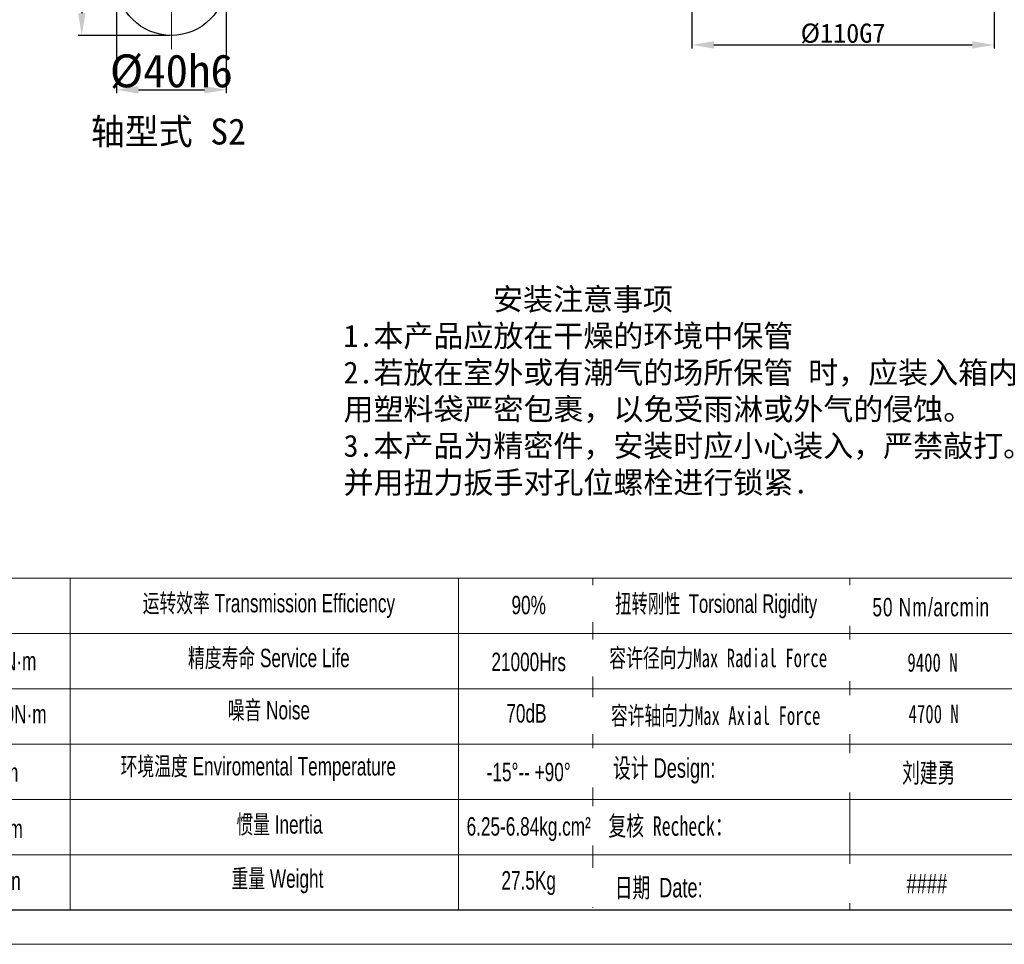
# Model space of a CAD drawing. Header units: millimetres. Extents: x 3238 to 4294, y 1113 to 1860.
# Tile 7 of 17: x 3593 to 3951, y 1113 to 1449. Entities that reach past the tile are written whole.
import ezdxf

# ---------------------------------------------------------------- set-up
doc = ezdxf.new("R2010")
doc.units = ezdxf.units.MM
doc.header["$PDSIZE"] = -5
doc.linetypes.add('ACAD_ISO04W100', pattern=[30, 24, -3, 0, -3])
doc.layers.get('0').update_dxf_attribs({"lineweight": 18})
doc.layers.get('Defpoints').update_dxf_attribs({"lineweight": 18})
for name, color, linetype, lineweight in [('SLD-0', 7, 'Continuous', 18), ('中心线', 7, 'ACAD_ISO04W100', 0), ('图框_外框线', 7, 'Continuous', 18), ('标注线', 7, 'Continuous', 20), ('粗实线', 7, 'Continuous', 50)]:
    doc.layers.add(name, color=color, linetype=linetype, lineweight=lineweight)
doc.styles.add('仿宋0.8', font='仿宋_GB2312.ttf', dxfattribs={"width": 0.8})
doc.styles.add('工程字', font='txt')
doc.styles.add('标准', font='arial.ttf', dxfattribs={"width": 0.667})
doc.dimstyles.new('ISO-25', dxfattribs={"dimtxt": 12, "dimasz": 8, "dimexe": 1.25, "dimexo": 0.625, "dimtad": 1, "dimtxsty": '仿宋0.8', "dimcen": 2.5, "dimdle": 16, "dimclrd": 1, "dimclre": 1, "dimclrt": 1, "dimadec": 0, "dimazin": 0, "dimtfac": 1, "dimtmove": 0, "dimatfit": 3, "dimfxl": 1, "dimarcsym": 0})

# ---------------------------------------------------------------- blocks, each defined once
blk = doc.blocks.new('*D91')
at = {"layer": 'Defpoints', "color": 0}
for p in [(3641.83, 1486.64), (3615.22, 1443.64), (3647.83, 1443.64)]:
    blk.add_point(p, dxfattribs=at)
at = {"layer": '标注线', "color": 1, "lineweight": -2}
for p, q in [((3641.2, 1486.64), (3613.97, 1486.64)), ((3615.22, 1478.64), (3615.22, 1451.64)), ((3647.2, 1443.64), (3613.97, 1443.64))]:
    blk.add_line(p, q, dxfattribs=at)
at = {"layer": '标注线', "color": 1}
for points in [[(3616.56, 1478.64), (3613.89, 1478.64), (3615.22, 1486.64)], [(3613.89, 1451.64), (3616.56, 1451.64), (3615.22, 1443.64)]]:
    blk.add_solid(points, dxfattribs=at)
at = {"layer": '标注线', "color": 1, "insert": (3608.6, 1465), "char_height": 12, "attachment_point": 5, "rotation": 90, "style": '工程字'}
blk.add_mtext('43', dxfattribs=at)
blk = doc.blocks.new('*D92')
at = {"layer": 'Defpoints', "color": 0}
for p in [(3627.83, 1463.64), (3667.83, 1463.64), (3667.83, 1423.85)]:
    blk.add_point(p, dxfattribs=at)
at = {"layer": '标注线', "color": 1, "lineweight": -2}
for p, q in [((3627.83, 1463.02), (3627.83, 1422.6)), ((3667.83, 1463.02), (3667.83, 1422.6)), ((3635.83, 1423.85), (3659.83, 1423.85))]:
    blk.add_line(p, q, dxfattribs=at)
at = {"layer": '标注线', "color": 1}
for points in [[(3635.83, 1425.19), (3635.83, 1422.52), (3627.83, 1423.85)], [(3659.83, 1422.52), (3659.83, 1425.19), (3667.83, 1423.85)]]:
    blk.add_solid(points, dxfattribs=at)
at = {"layer": '标注线', "color": 1, "insert": (3647.83, 1430.48), "char_height": 12, "attachment_point": 5, "style": '工程字'}
blk.add_mtext('%%C40h6', dxfattribs=at)
blk = doc.blocks.new('*D97')
at = {"layer": 'Defpoints', "color": 0}
for p in [(3837.26, 1476.3), (3947.26, 1476.3), (3947.26, 1440.18)]:
    blk.add_point(p, dxfattribs=at)
at = {"layer": '标注线', "color": 1, "lineweight": -2}
for p, q in [((3837.26, 1475.67), (3837.26, 1438.93)), ((3947.26, 1475.67), (3947.26, 1438.93)), ((3845.26, 1440.18), (3939.26, 1440.18))]:
    blk.add_line(p, q, dxfattribs=at)
at = {"layer": '标注线', "color": 1}
for points in [[(3845.26, 1441.52), (3845.26, 1438.85), (3837.26, 1440.18)], [(3939.26, 1438.85), (3939.26, 1441.52), (3947.26, 1440.18)]]:
    blk.add_solid(points, dxfattribs=at)
at = {"layer": '标注线', "color": 1, "insert": (3892.26, 1444.31), "char_height": 7, "attachment_point": 5, "style": '工程字'}
blk.add_mtext('%%c110G7', dxfattribs=at)

msp = doc.modelspace()

# ---------------------------------------------------------------- linework, layer by layer
at = {"layer": 'SLD-0'}
for p, q in [((3611.0105, 1246.0976), (3611.0105, 1125.4127)), ((3752.3101, 1246.0976), (3752.3101, 1125.3989))]:
    msp.add_line(p, q, dxfattribs=at)
at = {"layer": '中心线', "color": 0}
msp.add_line((3647.8261, 1488.6402), (3647.8261, 1438.6402), dxfattribs=at)
at = {"layer": '图框_外框线'}
for p, q in [((3331.1297, 1246.0976), (4281.3754, 1246.0976)), ((3801.1487, 1246.0976), (3801.1487, 1126.0684)), ((3894.6776, 1246.0976), (3894.6776, 1125.3989)), ((3422.1936, 1225.959), (3956.2512, 1225.959)), ((3331.1297, 1205.8204), (4281.3754, 1205.8204)), ((3422.1936, 1185.6818), (4281.3754, 1185.6818)), ((3422.1936, 1165.5431), (4281.3754, 1165.5431)), ((3422.1936, 1145.4045), (4281.3754, 1145.4045))]:
    msp.add_line(p, q, dxfattribs=at)
at = {"layer": '图框_外框线', "color": 3}
msp.add_lwpolyline([(3237.8385, 1112.8262), (4293.9482, 1112.8262), (4293.9482, 1859.6466), (3237.8385, 1859.6466)], close=True, dxfattribs=at)
at = {"layer": '图框_外框线', "color": 3, "lineweight": 25}
msp.add_lwpolyline([(3300.7021, 1125.3989), (4281.3754, 1125.3989), (4281.3754, 1847.0739), (3300.7021, 1847.0739)], close=True, dxfattribs=at)
at = {"layer": '粗实线', "lineweight": 30}
msp.add_circle((3647.8261, 1463.6402), 20, dxfattribs=at)

# ---------------------------------------------------------------- texts
at = {"insert": (3710.4837, 1351.627), "char_height": 8, "width": 252.751576, "attachment_point": 1}
msp.add_mtext('{\\fFangSong_GB2312|b0|i0|c134|p2;          \\C3;安装注意事项\\P1.本产品应放在干燥的环境中保管\\P2.若放在室外或有潮气的场所保管 时，应装入箱内用塑料袋严密包裹，以免受雨淋或外气的侵蚀。\\P3.本产品为精密件，安装时应小心装入，严禁敲打。并用扭力扳手对孔位螺栓进行锁紧.}', dxfattribs=at)
at = {"layer": 'SLD-0', "color": 1, "attachment_point": 2, "style": '标准'}
for s, insert, char_height, width in [('{\\fSimSun|b0|i0|c134|p2;运转效率} Transmission Efficiency', (3683.3158, 1240.3538), 6.712875, 114.075598), ('90%', (3777.8669, 1239.6683), 6.71288, 85.848839), ('450-590N·m', (3581.3174, 1219.262), 6.71288, 28.541742), ('精度寿命 Service Life', (3683.3158, 1220.4034), 6.712875, 114.075598), ('21000Hrs', (3777.8669, 1218.9785), 6.71288, 85.848839), ('噪音 Noise', (3683.3158, 1201.4145), 6.71288, 114.075598), ('70dB', (3777.0403, 1200.2404), 6.71288, 44.297077), ('1350-1770N·m', (3581.5556, 1199.9797), 6.712875, 28.541742), ('环境温度 Enviromental Temperature', (3679.4673, 1180.9834), 6.712875, 114.075598), ('-15%%D-- +90%%D', (3777.8669, 1178.8926), 6.712875, 57.584903), ('2500rpm', (3579.816, 1178.7483), 6.71288, 28.541742), ('4500rpm', (3581.4181, 1158.251), 6.71288, 28.541742), ('惯量 Inertia', (3687.1643, 1159.8312), 6.71288, 114.075598), ('6.25-6.84kg.cm²', (3777.8669, 1159.1008), 6.712875, 45.40214), ('≤8arcmin ', (3580.1906, 1139.2493), 6.71288, 28.541742), ('重量 Weight', (3686.4427, 1140.1211), 6.71288, 114.075598), ('27.5Kg', (3777.8669, 1139.4706), 6.71288, 44.914865)]:
    msp.add_mtext(s, dxfattribs=dict(at, insert=insert, char_height=char_height, width=width))
at = {"layer": '标注线', "color": 0, "lineweight": 20, "insert": (3646.738, 1408.1409), "char_height": 9.5, "attachment_point": 5, "style": '工程字'}
msp.add_mtext('轴型式 S2', dxfattribs=at)

# ---------------------------------------------------------------- dimensions: what is measured, and where the dimension line sits
at = {"layer": '标注线'}
dim = msp.add_linear_dim(base=(3615.2234, 1443.6402), p1=(3641.8261, 1486.6402), p2=(3647.8261, 1443.6402), angle=90, dimstyle='ISO-25', override={"dimtxsty": '工程字'}, dxfattribs=at)
dim.commit()
dim.dimension.update_dxf_attribs({"geometry": '*D91', "text_midpoint": (3615.2234, 1464.9979), "dimtype": 160})
dim = msp.add_linear_dim(base=(3947.2572, 1440.1842), p1=(3837.2572, 1476.2963), p2=(3947.2572, 1476.2963), text='%%c<>G7', dimstyle='ISO-25', override={"dimtxt": 7, "dimtxsty": '工程字'}, dxfattribs=at)
dim.commit()
dim.dimension.update_dxf_attribs({"geometry": '*D97', "text_midpoint": (3892.2572, 1444.3092)})
dim = msp.add_linear_dim(base=(3667.8261, 1423.8526), p1=(3627.8261, 1463.6402), p2=(3667.8261, 1463.6402), text='%%C<>h6', dimstyle='ISO-25', override={"dimtxsty": '工程字'}, dxfattribs=at)
dim.commit()
dim.dimension.update_dxf_attribs({"geometry": '*D92', "text_midpoint": (3647.8261, 1423.8526), "dimtype": 160})

# ---------------------------------------------------------------- next in the draw order: texts
at = {"layer": 'SLD-0', "color": 1, "attachment_point": 2, "style": '标准', "bg_fill": 2}
for s, insert, char_height, width in [('{\\T1.1;50 Nm/arcmin}', (3924.3714, 1238.9253), 6.712875, 114.075598), ('{\\f宋体|b0|i0|c134|p2;容许径向力Max Radial Force}', (3846.8317, 1220.4057), 6.712875, 114.075598), ('设计 \\fArial|b0|i0|c0|p2;Design:', (3827.1687, 1180.5665), 7.10775, 90.898771), ('{\\f宋体|b0|i0|c134|p2;复核 Recheck：}', (3829.4807, 1159.4649), 7.10775, 90.898771), ('{\\f宋体|b0|i0|c134|p2;日期 }Date:', (3825.1797, 1137.0088), 7.10775, 90.898771), ('####', (3922.7742, 1138.4756), 7.10775, 90.898771)]:
    msp.add_mtext(s, dxfattribs=dict(at, insert=insert, char_height=char_height, width=width))

# ---------------------------------------------------------------- next in the draw order: texts
for s, insert, char_height, width in [('{\\f宋体|b0|i0|c134|p2;\\W0.65;扭转刚性 \\fArial|b0|i0|c0|p34;Torsional Rigidity}', (3846.0824, 1240.1757), 6.712875, 114.075598), ('{\\fSimSun|b1|i0|c134|p2;9400 N}', (3924.8217, 1218.782), 6.712875, 114.075598), ('{\\f宋体|b0|i0|c134|p2;容许轴向力Max Axial Force}', (3845.8926, 1199.4063), 6.712875, 114.075598), ('{\\fSimSun|b1|i0|c134|p2;刘建勇}', (3923.4269, 1178.7894), 7.10775, 90.898771)]:
    msp.add_mtext(s, dxfattribs=dict(at, insert=insert, char_height=char_height, width=width))

# ---------------------------------------------------------------- next in the draw order: texts
at = {"layer": 'SLD-0', "color": 1, "insert": (3925.2538, 1200.0432), "char_height": 6.712875, "width": 114.075598, "attachment_point": 2, "style": '标准', "bg_fill": 2}
msp.add_mtext('{\\fSimSun|b1|i0|c134|p2;4700 N}', dxfattribs=at)

doc.saveas('drawing.dxf')
